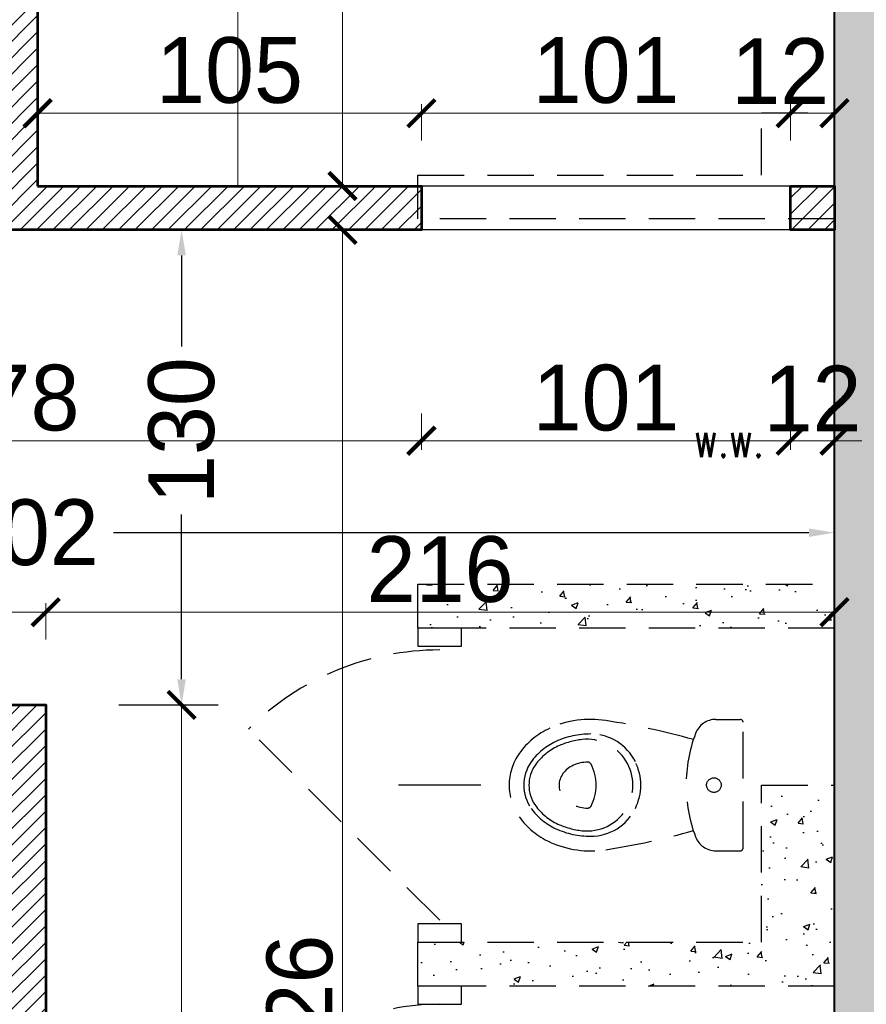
# Model space of a CAD drawing. Header units: millimetres. Extents: x 49320 to 60117, y -4209 to 20568.
# Tile 196 of 252: x 51935 to 52166, y 6063 to 6333. Entities that reach past the tile are written whole.
import ezdxf

# ---------------------------------------------------------------- set-up
doc = ezdxf.new("R2010")
doc.units = ezdxf.units.MM
doc.linetypes.add('CONTINOUS', pattern=[0])
doc.linetypes.add('DASHED', pattern=[19.05, 12.7, -6.35])
doc.layers.add('_AA powierzchnia', color=3, linetype='Continuous', lineweight=25, plot=False)
for name, color, linetype, lineweight, true_color in [('_AA rozbiórki', 7, 'DASHED', 25, 0xc73200), ('_AA szraf PROJ', 7, 'Continuous', 13, 0x003df5), ('_AA WYMIARY proj', 7, 'CONTINOUS', 18, 0x0037db), ('_AA ściany proj.', 7, 'CONTINOUS', 53, 0x0037db), ('_HD-KRESKOWANIE_PEŁNE', 7, 'Continuous', 0, 0xbfbfbf), ('_HD-PRZEKRÓJ_BUDOWLANA', 7, 'Continuous', 40, 0x616161), ('A armatura', 7, 'Continuous', 0, 0x0505ff)]:
    doc.layers.add(name, color=color, linetype=linetype, lineweight=lineweight, true_color=true_color)
doc.layers.add('_HD-WENTYLACJA', color=251, linetype='Continuous', lineweight=0)
doc.layers.add('_mt_wymiary konstr', color=3, linetype='Continuous')
doc.styles.add('_HD_Romans', font='romans.shx', dxfattribs={"width": 0.7, "height": 18})
doc.dimstyles.new('_HD_050_BET_CM', dxfattribs={"dimtxt": 10, "dimasz": 7.5, "dimexe": 2.5, "dimexo": 5, "dimgap": 2.5, "dimtad": 1, "dimdec": 1, "dimrnd": 0.5, "dimtxsty": 'Standard', "dimblk": 'ARCHTICK', "dimcen": 1.25, "dimclre": 208, "dimclrt": 256, "dimadec": 1, "dimazin": 0, "dimtfac": 1, "dimtdec": 1, "dimtix": 1, "dimtmove": 1, "dimatfit": 0, "dimldrblk": 'ARCHTICK', "dimfxl": 7.5, "dimfxlon": 1, "dimlwd": -1, "dimlwe": -1, "dimarcsym": 0})
doc.dimstyles.new('k100', dxfattribs={"dimtxt": 18, "dimasz": 7, "dimexe": 10, "dimexo": 20, "dimgap": 4, "dimtad": 1, "dimdec": 1, "dimrnd": 0.5, "dimzin": 9, "dimdsep": 46, "dimtxsty": 'Standard', "dimcen": 12.534, "dimclrd": 256, "dimclre": 256, "dimclrt": 7, "dimadec": 0, "dimazin": 0, "dimtfac": 1, "dimtdec": 1, "dimtmove": 2, "dimatfit": 3, "dimfxl": 30, "dimfxlon": 1, "dimtolj": 1, "dimtzin": 0, "dimarcsym": 0})
pattern_1 = [(50, (0, 5656.302), (18.218467, -1.5939086), [1.905, -20.955]), (355, (0, 5656.302), (-3.524342, 19.1056845), [1.524, -16.7640584]), (100.451445, (1.518, 5656.169), (14.694125, 17.511775), [1.619001, -17.8090245]), (46.1842, (0, 5661.382), (27.107904, -4.204233), [2.8575, -31.4325]), (96.63556, (2.26, 5661.03), (23.740413, 24.742612), [2.428502, -26.713561]), (351.18415, (0, 5661.382), (23.740413, 24.742612), [2.285997, -25.145973]), (21, (2.54, 5660.112), (15.161439, -10.22652), [1.905, -20.955]), (326, (2.54, 5660.112), (6.180203, 18.4187966), [1.524, -16.764]), (71.451445, (3.803, 5659.26), (21.341642, 8.192277), [1.619001, -17.808994]), (37.5, (0, 5656.3016), (0.3088603, 8.4555039), [0, -16.5608, 0, -17.018, 0, -16.8275]), (7.5, (0, 5656.302), (6.6819663, 10.0180575), [0, -9.7028, 0, -16.1798, 0, -6.4135]), (327.5, (-5.664, 5656.3016), (13.5590595, -0.5728744), [0, -6.35, 0, -19.812, 0, -26.289]), (317.5, (-8.204, 5656.302), (14.8129181, 2.542649), [0, -8.255, 0, -13.1572, 0, -18.669])]

# ---------------------------------------------------------------- blocks, each defined once
blk = doc.blocks.new('*U5')
at = {"layer": '_HD-WENTYLACJA'}
blk.add_lwpolyline([(0, 0, 0, 12, 0), (20, 0, 0, 0, 0), (84.48, 0, 0, 0, 0)], format="xyseb", dxfattribs=at)
at = {"layer": '_HD-WENTYLACJA', "style": '_HD_Romans', "width": 0.7}
blk.add_attdef('WENTYLACJA', (35, 5), '', height=20, dxfattribs=at)
blk = doc.blocks.new('*D1336')
at = {"layer": '_mt_wymiary konstr', "lineweight": -2}
for p, q in [((51755.63, 6222.4), (51755.63, 6182.4)), ((51762.63, 6192.4), (51912.05, 6192.4)), ((52150.58, 6192.4), (51960.36, 6192.4)), ((52157.58, 6175.68), (52157.58, 6182.4))]:
    blk.add_line(p, q, dxfattribs=at)
at = {"layer": '_mt_wymiary konstr'}
for points in [[(51762.63, 6193.56), (51762.63, 6191.23), (51755.63, 6192.4)], [(52150.58, 6191.23), (52150.58, 6193.56), (52157.58, 6192.4)]]:
    blk.add_solid(points, dxfattribs=at)
at = {"layer": 'Defpoints', "color": 0}
for p in [(51755.63, 6251.28), (52157.58, 6195.68), (52157.58, 6192.4)]:
    blk.add_point(p, dxfattribs=at)
at = {"layer": '_mt_wymiary konstr', "color": 7, "insert": (51936.21, 6192.4), "char_height": 18, "attachment_point": 5}
blk.add_mtext('\\A1;402', dxfattribs=at)
blk = doc.blocks.new('*D1337')
at = {"layer": '_mt_wymiary konstr', "lineweight": -2}
for p, q in [((51961.79, 6275.3), (51988.97, 6275.3)), ((51978.97, 6268.3), (51978.97, 6243.36)), ((51978.97, 6152.26), (51978.97, 6197.34)), ((51961.79, 6145.26), (51988.97, 6145.26))]:
    blk.add_line(p, q, dxfattribs=at)
at = {"layer": '_mt_wymiary konstr'}
for points in [[(51980.13, 6268.3), (51977.8, 6268.3), (51978.97, 6275.3)], [(51977.8, 6152.26), (51980.13, 6152.26), (51978.97, 6145.26)]]:
    blk.add_solid(points, dxfattribs=at)
at = {"layer": 'Defpoints', "color": 0}
for p in [(51941.79, 6275.3), (51978.97, 6275.3), (51941.79, 6145.26)]:
    blk.add_point(p, dxfattribs=at)
at = {"layer": '_mt_wymiary konstr', "color": 7, "insert": (51978.97, 6220.35), "char_height": 18, "attachment_point": 5, "rotation": 90}
blk.add_mtext('\\A1;130', dxfattribs=at)
blk = doc.blocks.new('_ArchTick')
at = {"color": 0, "linetype": 'ByBlock', "const_width": 0.15}
blk.add_lwpolyline([(-0.5, -0.5), (0.5, 0.5)], dxfattribs=at)
blk = doc.blocks.new('*D1510')
at = {"layer": '_AA WYMIARY proj', "color": 208, "ltscale": 3}
for p, q in [((51994.36, 6383.61), (51994.36, 6393.61)), ((52157.58, 6383.61), (52157.58, 6393.61))]:
    blk.add_line(p, q, dxfattribs=at)
at = {"layer": '_AA WYMIARY proj', "ltscale": 3}
blk.add_line((51994.36, 6391.11), (52157.58, 6391.11), dxfattribs=at)
at = {"layer": 'Defpoints', "color": 0}
for p in [(52157.58, 6391.11), (51994.36, 6321.12), (52157.58, 6321.12)]:
    blk.add_point(p, dxfattribs=at)
at = {"layer": '_AA WYMIARY proj', "linetype": 'ByBlock', "xscale": 7.5, "yscale": 7.5, "zscale": 7.5, "rotation": 180}
blk.add_blockref('_ArchTick', (51994.36, 6391.11), dxfattribs=at)
at = {"layer": '_AA WYMIARY proj', "linetype": 'ByBlock', "xscale": 7.5, "yscale": 7.5, "zscale": 7.5}
blk.add_blockref('_ArchTick', (52157.58, 6391.11), dxfattribs=at)
at = {"layer": '_AA WYMIARY proj', "insert": (52075.97, 6402.81), "char_height": 18, "attachment_point": 5}
blk.add_mtext('163', dxfattribs=at)
blk = doc.blocks.new('*D1512')
at = {"layer": '_AA WYMIARY proj', "color": 208, "ltscale": 3}
for p, q in [((51939.58, 6359.22), (51939.58, 6369.22)), ((52157.58, 6359.22), (52157.58, 6369.22))]:
    blk.add_line(p, q, dxfattribs=at)
at = {"layer": '_AA WYMIARY proj', "ltscale": 3}
blk.add_line((51939.58, 6366.72), (52157.58, 6366.72), dxfattribs=at)
at = {"layer": 'Defpoints', "color": 0}
for p in [(52157.58, 6366.72), (51939.58, 6311.52), (52157.58, 6311.52)]:
    blk.add_point(p, dxfattribs=at)
at = {"layer": '_AA WYMIARY proj', "linetype": 'ByBlock', "xscale": 7.5, "yscale": 7.5, "zscale": 7.5, "rotation": 180}
blk.add_blockref('_ArchTick', (51939.58, 6366.72), dxfattribs=at)
at = {"layer": '_AA WYMIARY proj', "linetype": 'ByBlock', "xscale": 7.5, "yscale": 7.5, "zscale": 7.5}
blk.add_blockref('_ArchTick', (52157.58, 6366.72), dxfattribs=at)
at = {"layer": '_AA WYMIARY proj', "insert": (52048.58, 6378.41), "char_height": 18, "attachment_point": 5}
blk.add_mtext('218', dxfattribs=at)
blk = doc.blocks.new('*D1513')
at = {"layer": '_AA WYMIARY proj', "color": 208, "ltscale": 3}
for p, q in [((51939.58, 6299.73), (51939.58, 6309.73)), ((52044.58, 6299.73), (52044.58, 6309.73))]:
    blk.add_line(p, q, dxfattribs=at)
at = {"layer": '_AA WYMIARY proj', "ltscale": 3}
blk.add_line((51939.58, 6307.23), (52044.58, 6307.23), dxfattribs=at)
at = {"layer": 'Defpoints', "color": 0}
for p in [(52044.58, 6307.23), (51939.58, 6287.3), (52044.58, 6287.3)]:
    blk.add_point(p, dxfattribs=at)
at = {"layer": '_AA WYMIARY proj', "linetype": 'ByBlock', "xscale": 7.5, "yscale": 7.5, "zscale": 7.5, "rotation": 180}
blk.add_blockref('_ArchTick', (51939.58, 6307.23), dxfattribs=at)
at = {"layer": '_AA WYMIARY proj', "linetype": 'ByBlock', "xscale": 7.5, "yscale": 7.5, "zscale": 7.5}
blk.add_blockref('_ArchTick', (52044.58, 6307.23), dxfattribs=at)
at = {"layer": '_AA WYMIARY proj', "insert": (51992.08, 6318.92), "char_height": 18, "attachment_point": 5}
blk.add_mtext('105', dxfattribs=at)
blk = doc.blocks.new('*D1514')
at = {"layer": '_AA WYMIARY proj', "color": 208, "ltscale": 3}
for p, q in [((52044.58, 6299.73), (52044.58, 6309.73)), ((52145.58, 6299.73), (52145.58, 6309.73))]:
    blk.add_line(p, q, dxfattribs=at)
at = {"layer": '_AA WYMIARY proj', "ltscale": 3}
blk.add_line((52044.58, 6307.23), (52145.58, 6307.23), dxfattribs=at)
at = {"layer": 'Defpoints', "color": 0}
for p in [(52145.58, 6307.23), (52044.58, 6287.3), (52145.58, 6287.3)]:
    blk.add_point(p, dxfattribs=at)
at = {"layer": '_AA WYMIARY proj', "linetype": 'ByBlock', "xscale": 7.5, "yscale": 7.5, "zscale": 7.5, "rotation": 180}
blk.add_blockref('_ArchTick', (52044.58, 6307.23), dxfattribs=at)
at = {"layer": '_AA WYMIARY proj', "linetype": 'ByBlock', "xscale": 7.5, "yscale": 7.5, "zscale": 7.5}
blk.add_blockref('_ArchTick', (52145.58, 6307.23), dxfattribs=at)
at = {"layer": '_AA WYMIARY proj', "insert": (52095.08, 6318.92), "char_height": 18, "attachment_point": 5}
blk.add_mtext('101', dxfattribs=at)
blk = doc.blocks.new('*D1515')
at = {"layer": '_AA WYMIARY proj', "color": 208, "ltscale": 3}
for p, q in [((52145.58, 6299.73), (52145.58, 6309.73)), ((52157.58, 6299.73), (52157.58, 6309.73))]:
    blk.add_line(p, q, dxfattribs=at)
at = {"layer": '_AA WYMIARY proj', "ltscale": 3}
blk.add_line((52145.58, 6307.23), (52157.58, 6307.23), dxfattribs=at)
at = {"layer": 'Defpoints', "color": 0}
for p in [(52157.58, 6307.23), (52145.58, 6287.3), (52157.58, 6287.3)]:
    blk.add_point(p, dxfattribs=at)
at = {"layer": '_AA WYMIARY proj', "linetype": 'ByBlock', "xscale": 7.5, "yscale": 7.5, "zscale": 7.5, "rotation": 180}
blk.add_blockref('_ArchTick', (52145.58, 6307.23), dxfattribs=at)
at = {"layer": '_AA WYMIARY proj', "linetype": 'ByBlock', "xscale": 7.5, "yscale": 7.5, "zscale": 7.5}
blk.add_blockref('_ArchTick', (52157.58, 6307.23), dxfattribs=at)
at = {"layer": '_AA WYMIARY proj', "insert": (52142.73, 6318.76), "char_height": 18, "attachment_point": 5}
blk.add_mtext('12', dxfattribs=at)
blk = doc.blocks.new('*D1516')
at = {"layer": '_AA WYMIARY proj', "color": 208, "ltscale": 3}
for p, q in [((52015.5, 6501.3), (52025.5, 6501.3)), ((52015.5, 6287.3), (52025.5, 6287.3))]:
    blk.add_line(p, q, dxfattribs=at)
at = {"layer": '_AA WYMIARY proj', "ltscale": 3}
blk.add_line((52023, 6501.3), (52023, 6287.3), dxfattribs=at)
at = {"layer": 'Defpoints', "color": 0}
for p in [(51939.58, 6501.3), (51939.58, 6287.3), (52023, 6287.3)]:
    blk.add_point(p, dxfattribs=at)
at = {"layer": '_AA WYMIARY proj', "linetype": 'ByBlock', "xscale": 7.5, "yscale": 7.5, "zscale": 7.5}
for p, rotation in [((52023, 6501.3), 90), ((52023, 6287.3), 270)]:
    blk.add_blockref('_ArchTick', p, dxfattribs=dict(at, rotation=rotation))
at = {"layer": '_AA WYMIARY proj', "insert": (52011.46, 6410.76), "char_height": 18, "attachment_point": 5, "rotation": 90}
blk.add_mtext('214', dxfattribs=at)
blk = doc.blocks.new('*D1527')
at = {"layer": '_AA WYMIARY proj', "color": 208, "ltscale": 3}
for p, q in [((51971.47, 6145.26), (51981.47, 6145.26)), ((51971.47, 5849.3), (51981.47, 5849.3))]:
    blk.add_line(p, q, dxfattribs=at)
at = {"layer": '_AA WYMIARY proj', "ltscale": 3}
blk.add_line((51978.97, 5849.3), (51978.97, 6145.26), dxfattribs=at)
at = {"layer": 'Defpoints', "color": 0}
for p in [(51941.79, 6145.26), (51978.97, 6145.26), (51941.79, 5849.3)]:
    blk.add_point(p, dxfattribs=at)
at = {"layer": '_AA WYMIARY proj', "linetype": 'ByBlock', "xscale": 7.5, "yscale": 7.5, "zscale": 7.5}
for p, rotation in [((51978.97, 6145.26), 90), ((51978.97, 5849.3), 270)]:
    blk.add_blockref('_ArchTick', p, dxfattribs=dict(at, rotation=rotation))
at = {"layer": '_AA WYMIARY proj', "insert": (51967.28, 5997.28), "char_height": 18, "attachment_point": 5, "rotation": 90}
blk.add_mtext('296', dxfattribs=at)
blk = doc.blocks.new('*D1529')
at = {"layer": '_AA WYMIARY proj', "color": 208, "ltscale": 3}
for p, q in [((51755.63, 6163.13), (51755.63, 6173.13)), ((51941.79, 6163.13), (51941.79, 6173.13))]:
    blk.add_line(p, q, dxfattribs=at)
at = {"layer": '_AA WYMIARY proj', "ltscale": 3}
blk.add_line((51755.63, 6170.63), (51941.79, 6170.63), dxfattribs=at)
at = {"layer": 'Defpoints', "color": 0}
for p in [(51941.79, 6170.63), (51755.63, 6151.26), (51941.79, 6145.26)]:
    blk.add_point(p, dxfattribs=at)
at = {"layer": '_AA WYMIARY proj', "linetype": 'ByBlock', "xscale": 7.5, "yscale": 7.5, "zscale": 7.5, "rotation": 180}
blk.add_blockref('_ArchTick', (51755.63, 6170.63), dxfattribs=at)
at = {"layer": '_AA WYMIARY proj', "linetype": 'ByBlock', "xscale": 7.5, "yscale": 7.5, "zscale": 7.5}
blk.add_blockref('_ArchTick', (51941.79, 6170.63), dxfattribs=at)
at = {"layer": '_AA WYMIARY proj', "insert": (51848.71, 6182.32), "char_height": 18, "attachment_point": 5}
blk.add_mtext('186', dxfattribs=at)
blk = doc.blocks.new('*D1530')
at = {"layer": '_AA WYMIARY proj', "color": 208, "ltscale": 3}
for p, q in [((51941.79, 6163.13), (51941.79, 6173.13)), ((52157.58, 6169.62), (52157.58, 6168.13))]:
    blk.add_line(p, q, dxfattribs=at)
at = {"layer": '_AA WYMIARY proj', "ltscale": 3}
blk.add_line((51941.79, 6170.63), (52157.58, 6170.63), dxfattribs=at)
at = {"layer": 'Defpoints', "color": 0}
for p in [(52157.58, 6174.62), (52157.58, 6170.63), (51941.79, 6145.26)]:
    blk.add_point(p, dxfattribs=at)
at = {"layer": '_AA WYMIARY proj', "linetype": 'ByBlock', "xscale": 7.5, "yscale": 7.5, "zscale": 7.5, "rotation": 180}
blk.add_blockref('_ArchTick', (51941.79, 6170.63), dxfattribs=at)
at = {"layer": '_AA WYMIARY proj', "linetype": 'ByBlock', "xscale": 7.5, "yscale": 7.5, "zscale": 7.5}
blk.add_blockref('_ArchTick', (52157.58, 6170.63), dxfattribs=at)
at = {"layer": '_AA WYMIARY proj', "insert": (52049.68, 6182.32), "char_height": 18, "attachment_point": 5}
blk.add_mtext('216', dxfattribs=at)
blk = doc.blocks.new('*D1538')
at = {"layer": '_AA WYMIARY proj', "color": 208, "ltscale": 3}
for p, q in [((51866.81, 6225.07), (51866.81, 6215.07)), ((52044.58, 6225.07), (52044.58, 6215.07))]:
    blk.add_line(p, q, dxfattribs=at)
at = {"layer": '_AA WYMIARY proj', "ltscale": 3}
blk.add_line((51866.81, 6217.57), (52044.58, 6217.57), dxfattribs=at)
at = {"layer": 'Defpoints', "color": 0}
for p in [(51866.81, 6275.3), (52044.58, 6275.3), (52044.58, 6217.57)]:
    blk.add_point(p, dxfattribs=at)
at = {"layer": '_AA WYMIARY proj', "linetype": 'ByBlock', "xscale": 7.5, "yscale": 7.5, "zscale": 7.5, "rotation": 180}
blk.add_blockref('_ArchTick', (51866.81, 6217.57), dxfattribs=at)
at = {"layer": '_AA WYMIARY proj', "linetype": 'ByBlock', "xscale": 7.5, "yscale": 7.5, "zscale": 7.5}
blk.add_blockref('_ArchTick', (52044.58, 6217.57), dxfattribs=at)
at = {"layer": '_AA WYMIARY proj', "insert": (51930.96, 6229.26), "char_height": 18, "attachment_point": 5}
blk.add_mtext('178', dxfattribs=at)
blk = doc.blocks.new('*D1539')
at = {"layer": '_AA WYMIARY proj', "color": 208, "ltscale": 3}
for p, q in [((52044.58, 6225.07), (52044.58, 6215.07)), ((52145.58, 6225.07), (52145.58, 6215.07))]:
    blk.add_line(p, q, dxfattribs=at)
at = {"layer": '_AA WYMIARY proj', "ltscale": 3}
blk.add_line((52044.58, 6217.57), (52145.58, 6217.57), dxfattribs=at)
at = {"layer": 'Defpoints', "color": 0}
for p in [(52044.58, 6275.3), (52145.58, 6275.3), (52145.58, 6217.57)]:
    blk.add_point(p, dxfattribs=at)
at = {"layer": '_AA WYMIARY proj', "linetype": 'ByBlock', "xscale": 7.5, "yscale": 7.5, "zscale": 7.5, "rotation": 180}
blk.add_blockref('_ArchTick', (52044.58, 6217.57), dxfattribs=at)
at = {"layer": '_AA WYMIARY proj', "linetype": 'ByBlock', "xscale": 7.5, "yscale": 7.5, "zscale": 7.5}
blk.add_blockref('_ArchTick', (52145.58, 6217.57), dxfattribs=at)
at = {"layer": '_AA WYMIARY proj', "insert": (52095.08, 6229.26), "char_height": 18, "attachment_point": 5}
blk.add_mtext('101', dxfattribs=at)
blk = doc.blocks.new('*D1540')
at = {"layer": '_AA WYMIARY proj', "color": 208, "ltscale": 3}
for p, q in [((52145.58, 6225.07), (52145.58, 6215.07)), ((52157.58, 6225.07), (52157.58, 6215.07))]:
    blk.add_line(p, q, dxfattribs=at)
at = {"layer": '_AA WYMIARY proj', "ltscale": 3}
for p, q in [((52145.58, 6217.57), (52138.08, 6217.57)), ((52145.58, 6217.57), (52157.58, 6217.57)), ((52157.58, 6217.57), (52165.08, 6217.57))]:
    blk.add_line(p, q, dxfattribs=at)
at = {"layer": 'Defpoints', "color": 0}
for p in [(52145.58, 6275.3), (52157.58, 6275.3), (52157.58, 6217.57)]:
    blk.add_point(p, dxfattribs=at)
at = {"layer": '_AA WYMIARY proj', "linetype": 'ByBlock', "xscale": 7.5, "yscale": 7.5, "zscale": 7.5}
blk.add_blockref('_ArchTick', (52145.58, 6217.57), dxfattribs=at)
at = {"layer": '_AA WYMIARY proj', "linetype": 'ByBlock', "xscale": 7.5, "yscale": 7.5, "zscale": 7.5, "rotation": 180}
blk.add_blockref('_ArchTick', (52157.58, 6217.57), dxfattribs=at)
at = {"layer": '_AA WYMIARY proj', "insert": (52151.58, 6229.11), "char_height": 18, "attachment_point": 5}
blk.add_mtext('12', dxfattribs=at)
blk = doc.blocks.new('*D1541')
at = {"layer": '_AA WYMIARY proj', "color": 208, "ltscale": 3}
for p, q in [((52015.5, 6275.3), (52025.5, 6275.3)), ((52015.5, 5849.3), (52025.5, 5849.3))]:
    blk.add_line(p, q, dxfattribs=at)
at = {"layer": '_AA WYMIARY proj', "ltscale": 3}
blk.add_line((52023, 5849.3), (52023, 6275.3), dxfattribs=at)
at = {"layer": 'Defpoints', "color": 0}
for p in [(51948.26, 6275.3), (52023, 6275.3), (51941.79, 5849.3)]:
    blk.add_point(p, dxfattribs=at)
at = {"layer": '_AA WYMIARY proj', "linetype": 'ByBlock', "xscale": 7.5, "yscale": 7.5, "zscale": 7.5}
for p, rotation in [((52023, 6275.3), 90), ((52023, 5849.3), 270)]:
    blk.add_blockref('_ArchTick', p, dxfattribs=dict(at, rotation=rotation))
at = {"layer": '_AA WYMIARY proj', "insert": (52011.31, 6062.3), "char_height": 18, "attachment_point": 5, "rotation": 90}
blk.add_mtext('426', dxfattribs=at)

msp = doc.modelspace()

# ---------------------------------------------------------------- hatches: boundary and pattern name
at = {"layer": '_AA rozbiórki', "ltscale": 3}
h = msp.add_hatch(dxfattribs=at)
h.set_pattern_fill('AR-CONC', color=256, scale=0.1)
h.set_pattern_definition(pattern_1)
h.paths.add_polyline_path([(52043.58, 6178.3), (52157.58, 6178.3), (52157.58, 6166.3), (52043.58, 6166.3)])
h.paths.add_polyline_path([(52043.58, 6402.3), (52157.58, 6402.3), (52157.58, 6390.3), (52043.58, 6390.3)])
h = msp.add_hatch(dxfattribs=at)
h.set_pattern_fill('AR-CONC', color=256, scale=0.1)
h.set_pattern_definition(pattern_1)
h.paths.add_polyline_path([(52137.58, 6123.3), (52157.58, 6123.3), (52157.58, 6068.3), (52043.58, 6068.3), (52043.58, 6080.3), (52137.58, 6080.3)])
at = {"layer": '_AA szraf PROJ', "ltscale": 3, "transparency": 33554687}
h = msp.add_hatch(dxfattribs=at)
h.set_pattern_fill('ANSI31', color=256)
h.set_pattern_definition([(45, (-1, 8153.6996), (-2.24506403, 2.24506403), [])])
h.paths.add_polyline_path([(51659.58, 6145.26), (51941.79, 6145.26), (51941.79, 5849.3), (51848.79, 5849.3), (51848.79, 5861.3), (51929.79, 5861.3), (51929.79, 6133.26), (51659.58, 6133.26)])
h.paths.add_polyline_path([(51591.58, 6287.3), (51765.81, 6287.3), (51765.81, 6275.3), (51591.58, 6275.3)])
h.paths.add_polyline_path([(51743.63, 6242.26), (51755.63, 6242.26), (51755.63, 6275.3), (51743.63, 6275.3)])
h.paths.add_polyline_path([(51866.81, 6287.3), (52044.58, 6287.3), (52044.58, 6275.3), (51866.81, 6275.3)])
h.paths.add_polyline_path([(51743.63, 6145.26), (51755.63, 6145.26), (51755.63, 6151.26), (51743.63, 6151.26)])
h.paths.add_polyline_path([(52145.58, 6287.3), (52157.58, 6287.3), (52157.58, 6275.3), (52145.58, 6275.3)])
h.paths.add_polyline_path([(51939.58, 6501.3), (51927.58, 6501.3), (51927.58, 6287.3), (51939.58, 6287.3)])
h.paths.add_polyline_path([(51724.55, 6501.3), (51730.55, 6501.3), (51730.55, 6489.64), (51724.55, 6489.64)])
h.paths.add_polyline_path([(51724.55, 6399.64), (51730.58, 6399.64), (51730.58, 6385.52), (51724.55, 6385.52)])
h.paths.add_polyline_path([(51724.55, 6295.52), (51730.55, 6295.52), (51730.55, 6287.3), (51724.55, 6287.3)])
at = {"layer": '_HD-KRESKOWANIE_PEŁNE', "ltscale": 1.5, "transparency": 33554687}
h = msp.add_hatch(color=256, dxfattribs=at)
h.dxf.hatch_style = 1
h.paths.add_polyline_path([(52189, 6491.1), (52184.87, 6491.1), (52184.87, 6491.1), (52157.58, 6491.1), (52157.58, 6491.1), (52199.58, 6491.1), (52199.58, 6491.1)])
h.paths.add_polyline_path([(52199.58, 6491.1), (52157.58, 6491.1), (52157.58, 6493.11), (52157.58, 6492.47), (52157.58, 6491.1), (52157.58, 6501.3), (52102.58, 6501.3), (52099.58, 6501.3), (52099.58, 6516.3), (52099.58, 6528.3), (52099.58, 6544.3), (52099.58, 6550.3), (52099.58, 6556.3), (52102.58, 6556.3), (52157.58, 6556.3), (52252.58, 6556.3), (52255.58, 6556.3), (52255.58, 6550.3), (52255.58, 6544.3), (52255.58, 6528.3), (52255.58, 6516.3), (52255.58, 6501.3), (52252.58, 6501.3), (52199.58, 6501.3)])
edge = h.paths.add_edge_path()
edge.add_line((52127.58, 5849.3), (52157.58, 5849.3))
edge.add_line((52157.58, 5849.3), (52159.58, 5849.3))
edge.add_line((52159.58, 5849.3), (52159.58, 5842.3))
edge.add_line((52159.58, 5842.3), (52207.58, 5842.3))
edge.add_line((52207.58, 5842.3), (52207.58, 5849.3))
edge.add_line((52207.58, 5849.3), (52271.08, 5849.3))
edge.add_line((52271.08, 5849.3), (52271.08, 5885.3))
edge.add_line((52271.08, 5885.3), (52240.58, 5885.3))
edge.add_line((52240.58, 5885.3), (52199.58, 5885.3))
edge.add_line((52199.58, 5885.3), (52199.58, 6047.14))
edge.add_line((52199.58, 6047.14), (52199.58, 6118.3))
edge.add_line((52199.58, 6118.3), (52199.58, 6130.3))
edge.add_line((52199.58, 6130.3), (52199.58, 6314.3))
edge.add_line((52199.58, 6314.3), (52199.58, 6326.3))
edge.add_line((52199.58, 6326.3), (52199.58, 6385.03))
edge.add_line((52199.58, 6385.03), (52189, 6385.03))
edge.add_line((52189, 6385.03), (52157.58, 6385.03))
edge.add_line((52157.58, 6385.03), (52157.58, 6307.3))
edge.add_line((52157.58, 6307.3), (52157.58, 6278.3))
edge.add_line((52157.58, 6278.3), (52157.58, 6275.81))
edge.add_line((52157.58, 6275.81), (52157.58, 6210.55))
edge.add_line((52157.58, 6210.55), (52157.58, 6191.92))
edge.add_line((52157.58, 6191.92), (52157.58, 6178.3))
edge.add_line((52157.58, 6178.3), (52157.58, 6166.3))
edge.add_line((52157.58, 6166.3), (52157.58, 6123.3))
edge.add_line((52157.58, 6123.3), (52157.58, 6068.3))
edge.add_line((52157.58, 6068.3), (52157.58, 6047.14))
edge.add_line((52157.58, 6047.14), (52157.58, 5991.3))
edge.add_line((52157.58, 5991.3), (52157.58, 5979.3))
edge.add_line((52157.58, 5979.3), (52157.58, 5893.3))
edge.add_line((52157.58, 5893.3), (52157.58, 5861.3))
edge.add_line((52157.58, 5861.3), (52157.58, 5849.3))

# ---------------------------------------------------------------- linework, layer by layer
at = {"layer": '_AA powierzchnia', "ltscale": 3}
for points in [[(51939.58, 6501.3), (52157.58, 6501.3), (52157.58, 6476.3), (52199.58, 6476.3), (52199.58, 6501.3), (52479.58, 6501.3), (52479.58, 6342.2), (52199.58, 6342.3), (52199.58, 6375.3), (52157.58, 6375.3), (52157.58, 6287.3), (51939.58, 6287.3), (51939.58, 6501.3)], [(51941.79, 5849.3), (52127.58, 5849.3), (52127.58, 5893.3), (52157.58, 5893.3), (52157.58, 6068.3), (52157.58, 6068.3), (52157.58, 6123.3), (52157.58, 6123.3), (52157.58, 6275.3), (51755.63, 6275.3), (51755.63, 6145.26), (51941.79, 6145.26), (51941.79, 5849.3)]]:
    msp.add_lwpolyline(points, dxfattribs=at)
at = {"layer": '_AA rozbiórki'}
for p, q in [((52125.16, 6141.3), (52131.78, 6141.3)), ((52132.58, 6106.1), (52132.58, 6140.5)), ((52049.58, 6086.3), (51997.25, 6138.63)), ((52125.16, 6105.3), (52131.78, 6105.3))]:
    msp.add_line(p, q, dxfattribs=at)
at = {"layer": '_AA rozbiórki', "linetype": 'ByBlock'}
msp.add_line((52060.83, 6123.3), (52038.33, 6123.3), dxfattribs=at)
at = {"layer": '_AA rozbiórki'}
for points in [[(52157.58, 5991.3), (52157.58, 6068.3), (52043.58, 6068.3), (52043.58, 6080.3), (52137.58, 6080.3), (52137.58, 6123.3), (52157.58, 6123.3), (52157.58, 6166.3), (52043.58, 6166.3), (52043.58, 6178.3), (52157.58, 6178.3), (52157.58, 6278.3), (52043.58, 6278.3), (52043.58, 6290.3), (52137.58, 6290.3), (52137.58, 6307.3), (52157.58, 6307.3), (52157.58, 6390.3)], [(52137.58, 6123.3), (52157.58, 6123.3), (52157.58, 6068.3), (52043.58, 6068.3), (52043.58, 6080.3), (52137.58, 6080.3), (52137.58, 6123.3)]]:
    msp.add_lwpolyline(points, dxfattribs=at)
for points in [[(52043.58, 6178.3), (52157.58, 6178.3), (52157.58, 6166.3), (52043.58, 6166.3)], [(52055.58, 6161.3), (52055.58, 6166.3), (52043.58, 6166.3), (52043.58, 6161.3)], [(52055.58, 6080.3), (52055.58, 6085.3), (52043.58, 6085.3), (52043.58, 6080.3)], [(52055.58, 6063.3), (52055.58, 6068.3), (52043.58, 6068.3), (52043.58, 6063.3)]]:
    msp.add_lwpolyline(points, close=True, dxfattribs=at)
msp.add_circle((52124.58, 6123.3), 2, dxfattribs=at)
for centre, radius, start, end in [((52049.58, 6086.3), 74, 90, 135), ((52090.88, 6114.3), 27, 81.2074, 114.5005), ((52064.43, 5943.33), 200, 74.1771, 81.2074), ((52125.16, 6135.3), 6, 90, 159.3327), ((52131.78, 6140.5), 0.8, 0, 90), ((52088.31, 6119.94), 20.8, 114.5005, 144.619), ((52090.88, 6114.3), 23, 90, 114.5005), ((52090.88, 6123.69), 13.61, 25.9892, 90), ((52156.98, 6123.3), 40, 159.3327, 200.6673), ((52088.31, 6119.94), 16.8, 114.5005, 144.619), ((52090.88, 6114.3), 21.6, 96.2732, 114.5005), ((52089.89, 6123.3), 12.55, 263.7268, 96.2732), ((52083.58, 6123.3), 15, 144.619, 215.381), ((52088.31, 6119.94), 15.4, 114.5005, 144.619), ((52083.58, 6123.3), 11, 144.619, 215.381), ((52090.09, 6128.58), 1, 27.2027, 90), ((52090.08, 6123.3), 14.5, 334.0108, 25.9892), ((52083.58, 6123.3), 9.6, 144.619, 215.381), ((52079.82, 6123.3), 12.55, 332.7973, 27.2027), ((52088.31, 6126.66), 16.8, 215.381, 245.4995), ((52088.31, 6126.66), 15.4, 215.381, 245.4995), ((52090.09, 6118.02), 1, 270, 332.7973), ((52090.88, 6122.91), 13.61, 270, 334.0108), ((52088.31, 6126.66), 20.8, 215.381, 245.4995), ((52090.88, 6132.3), 23, 245.4995, 270), ((52090.88, 6132.3), 21.6, 245.4995, 263.7268), ((52064.43, 6303.27), 200, 278.7926, 285.8229), ((52090.88, 6132.3), 27, 245.4995, 278.7926), ((52125.16, 6111.3), 6, 200.6673, 270), ((52131.78, 6106.1), 0.8, 270, 0), ((52049.58, 5996.3), 67, 90, 135)]:
    msp.add_arc(centre, radius, start, end, dxfattribs=at)
msp.add_ellipse((52090.09, 6123.3), major_axis=(-7.86, 0), ratio=0.799217, start_param=4.712389, end_param=7.853982, dxfattribs=at)
at = {"layer": '_AA ściany proj.', "ltscale": 3}
for points in [[(51927.58, 6287.3), (51927.58, 6501.3), (51939.58, 6501.3), (51939.58, 6287.3)], [(51939.58, 6287.3), (52044.58, 6287.3), (52044.58, 6275.3), (51866.81, 6275.3), (51866.81, 6287.3), (51927.58, 6287.3)], [(51755.63, 6145.26), (51941.79, 6145.26), (51941.79, 5849.3), (51848.79, 5849.3), (51848.79, 5861.3), (51929.79, 5861.3), (51929.79, 6133.26), (51659.58, 6133.26), (51659.58, 6145.26)]]:
    msp.add_lwpolyline(points, dxfattribs=at)
msp.add_lwpolyline([(52145.58, 6287.3), (52157.58, 6287.3), (52157.58, 6275.3), (52145.58, 6275.3)], close=True, dxfattribs=at)
at = {"layer": '_HD-PRZEKRÓJ_BUDOWLANA', "ltscale": 3}
msp.add_line((52157.58, 5849.3), (52157.58, 6384.87), dxfattribs=at)
at = {"layer": 'A armatura'}
msp.add_lwpolyline([(51939.58, 6498.3), (51994.36, 6498.3), (51994.36, 6287.3), (51939.58, 6287.3)], close=True, dxfattribs=at)

# ---------------------------------------------------------------- block references
at = {"layer": '_HD-WENTYLACJA'}
ref = msp.add_blockref('*U5', (52157.58, 6210.55), dxfattribs=dict(at, xscale=-0.5, yscale=0.5, zscale=0.5))
ref.add_attrib('WENTYLACJA', 'w.w.', (52119.08, 6213.05), dxfattribs={"height": 10, "style": '_HD_Romans', "width": 0.7})

# ---------------------------------------------------------------- dimensions: what is measured, and where the dimension line sits
at = {"layer": '_AA WYMIARY proj', "ltscale": 3}
dim = msp.add_linear_dim(base=(52023, 6287.3), p1=(51939.58, 6501.3), p2=(51939.58, 6287.3), angle=90, dimstyle='_HD_050_BET_CM', override={"dimtxt": 18, "dimclrd": 256}, dxfattribs=at)
dim.commit()
dim.dimension.update_dxf_attribs({"geometry": '*D1516', "text_midpoint": (52023, 6410.76), "dimtype": 160})
for base, p1, p2, picture, middle in [((52157.58, 6391.11), (51994.36, 6321.12), (52157.58, 6321.12), '*D1510', (52075.97, 6402.81)), ((52157.58, 6366.72), (51939.58, 6311.52), (52157.58, 6311.52), '*D1512', (52048.58, 6378.41)), ((52044.58, 6307.23), (51939.58, 6287.3), (52044.58, 6287.3), '*D1513', (51992.08, 6318.92)), ((52145.58, 6307.23), (52044.58, 6287.3), (52145.58, 6287.3), '*D1514', (52095.08, 6318.92)), ((52145.58, 6217.57), (52044.58, 6275.3), (52145.58, 6275.3), '*D1539', (52095.08, 6229.26)), ((52157.58, 6217.57), (52145.58, 6275.3), (52157.58, 6275.3), '*D1540', (52151.58, 6229.11)), ((51941.79, 6170.63), (51755.63, 6151.26), (51941.79, 6145.26), '*D1529', (51848.71, 6182.32)), ((52157.58, 6170.63), (51941.79, 6145.26), (52157.58, 6174.62), '*D1530', (52049.68, 6182.32))]:
    dim = msp.add_linear_dim(base=base, p1=p1, p2=p2, dimstyle='_HD_050_BET_CM', override={"dimtxt": 18, "dimclrd": 256}, dxfattribs=at)
    dim.commit()
    dim.dimension.update_dxf_attribs({"geometry": picture, "text_midpoint": middle})
for base, p1, p2, picture, middle in [((52157.58, 6307.23), (52145.58, 6287.3), (52157.58, 6287.3), '*D1515', (52142.73, 6307.23)), ((52044.58, 6217.57), (51866.81, 6275.3), (52044.58, 6275.3), '*D1538', (51930.96, 6217.57))]:
    dim = msp.add_linear_dim(base=base, p1=p1, p2=p2, dimstyle='_HD_050_BET_CM', override={"dimtxt": 18, "dimclrd": 256}, dxfattribs=at)
    dim.commit()
    dim.dimension.update_dxf_attribs({"geometry": picture, "text_midpoint": middle, "dimtype": 160})
for base, p2, picture, middle in [((52023, 6275.3), (51948.26, 6275.3), '*D1541', (52011.31, 6062.3)), ((51978.97, 6145.26), (51941.79, 6145.26), '*D1527', (51967.28, 5997.28))]:
    dim = msp.add_linear_dim(base=base, p1=(51941.79, 5849.3), p2=p2, angle=90, dimstyle='_HD_050_BET_CM', override={"dimtxt": 18, "dimclrd": 256}, dxfattribs=at)
    dim.commit()
    dim.dimension.update_dxf_attribs({"geometry": picture, "text_midpoint": middle})
at = {"layer": '_mt_wymiary konstr'}
dim = msp.add_linear_dim(base=(51978.97, 6275.3), p1=(51941.79, 6145.26), p2=(51941.79, 6275.3), angle=90, dimstyle='k100', dxfattribs=at)
dim.commit()
dim.dimension.update_dxf_attribs({"geometry": '*D1337', "text_midpoint": (51978.97, 6220.35), "dimtype": 160})
dim = msp.add_linear_dim(base=(52157.5763, 6192.3961), p1=(51755.6311, 6251.2842), p2=(52157.5763, 6195.6773), dimstyle='k100', dxfattribs=at)
dim.commit()
dim.dimension.update_dxf_attribs({"geometry": '*D1336', "text_midpoint": (51936.2077, 6192.3961), "dimtype": 160})

doc.saveas('drawing.dxf')
